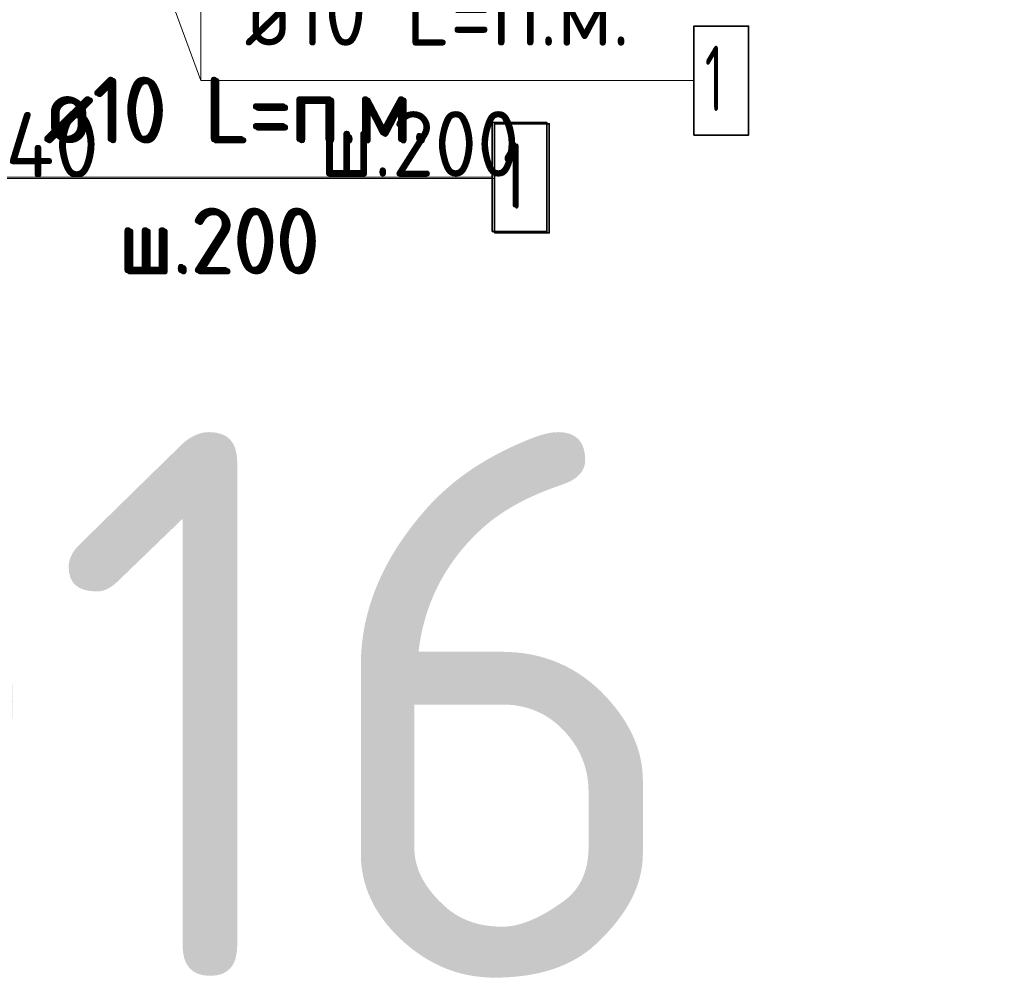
# Model space of a CAD drawing. Header units: metres. Extents: x -38 to 107, y -15 to 21.
# Tile 121 of 254: x 72.538 to 72.989, y 3.942 to 4.386. Entities that reach past the tile are written whole.
import ezdxf

# ---------------------------------------------------------------- set-up
doc = ezdxf.new("R2010")
doc.units = ezdxf.units.M
doc.header["$PDMODE"] = 65
doc.linetypes.add('______4', pattern=[0.135, 0.105, -0.03])
for name, color, linetype, lineweight in [('XR$3$Арм. стержнями нижней зоны', 180, 'Continuous', 35), ('XR$3$Размерная линия (1)', 7, 'Continuous', 13), ('XR$4$Арм. стержнями нижней зоны', 180, 'Continuous', 35), ('XR$5$Текст_ примечание', 7, 'Continuous', 13), ('XR$6$Арм. стержнями нижней зоны', 180, 'Continuous', 35)]:
    doc.layers.add(name, color=color, linetype=linetype, lineweight=lineweight)
doc.styles.add('ISOCPEUR', font='txt')
doc.dimstyles.new('DIMSTYLE_14', dxfattribs={"dimtxt": 0.03, "dimasz": 0.03, "dimexe": 0, "dimexo": 0, "dimgap": 0.015, "dimtad": 2, "dimdec": 0, "dimlfac": 1000, "dimrnd": 1, "dimzin": 12, "dimdsep": 46, "dimtxsty": 'ISOCPEUR', "dimblk1": 'ALL_ML_STRICH', "dimblk2": 'ALL_ML_STRICH', "dimsah": 1, "dimcen": 0, "dimclrd": 7, "dimclre": 256, "dimclrt": 7, "dimadec": 0, "dimazin": 0, "dimtfac": 1, "dimtdec": 0, "dimtix": 1, "dimtmove": 2, "dimatfit": 3, "dimfxl": 0, "dimtvp": 1.2, "dimtzin": 0, "dimlwd": 0, "dimlwe": -3, "dimarcsym": 0})

# ---------------------------------------------------------------- blocks, each defined once
blk = doc.blocks.new('ALL_ML_STRICH')
at = {"color": 0, "linetype": 'ByBlock', "lineweight": -2}
for p, q in [((0, -0.5), (0, 0.5)), ((-0.3, -0.3), (0.3, 0.3)), ((-1, 0), (0.5, 0))]:
    blk.add_line(p, q, dxfattribs=at)
blk = doc.blocks.new('*D90')
at = {"layer": 'DEFPOINTS', "color": 7, "linetype": 'Continuous', "lineweight": 13, "transparency": 33554687}
for p in [(72.47266, 4.42139), (72.51262, 4.38139), (72.47266, 4.30616)]:
    blk.add_point(p, dxfattribs=at)
at = {"layer": 'XR$3$Размерная линия (1)', "color": 9, "linetype": 'Continuous', "lineweight": -2, "true_color": 0xc7c7c7, "transparency": 33554687}
for p, q in [((72.47266, 4.40139), (72.47266, 4.30616)), ((72.51262, 4.36139), (72.51262, 4.30616))]:
    blk.add_line(p, q, dxfattribs=at)
at = {"layer": 'XR$3$Размерная линия (1)', "color": 7, "linetype": 'Continuous', "lineweight": -2, "transparency": 33554687}
blk.add_line((72.47266, 4.30616), (72.51262, 4.30616), dxfattribs=at)
at = {"layer": 'XR$3$Размерная линия (1)', "color": 7, "linetype": 'Continuous', "lineweight": 13, "transparency": 33554687, "xscale": 0.03, "yscale": 0.03, "zscale": 0.03, "rotation": 180}
blk.add_blockref('ALL_ML_STRICH', (72.47266, 4.30616), dxfattribs=at)
at = {"layer": 'XR$3$Размерная линия (1)', "color": 7, "linetype": 'Continuous', "lineweight": 13, "transparency": 33554687, "xscale": 0.03, "yscale": 0.03, "zscale": 0.03}
blk.add_blockref('ALL_ML_STRICH', (72.51262, 4.30616), dxfattribs=at)
at = {"layer": 'XR$3$Размерная линия (1)', "color": 7, "linetype": 'Continuous', "lineweight": 13, "transparency": 33554687, "insert": (72.55296, 4.32836), "char_height": 0.03, "width": 0.06, "attachment_point": 5, "style": 'ISOCPEUR'}
blk.add_mtext('\\A1;{40}', dxfattribs=at)

msp = doc.modelspace()

# ---------------------------------------------------------------- linework, layer by layer
at = {"color": 7, "linetype": '______4', "lineweight": 25, "transparency": 33554687}
msp.add_line((72.66181, 4.78139), (72.66181, 4.38139), dxfattribs=at)
at = {"color": 7, "linetype": 'Continuous', "lineweight": 13, "transparency": 33554687}
msp.add_line((72.56262, 4.51634), (72.62109, 4.35782), dxfattribs=at)
at = {"layer": 'XR$3$Арм. стержнями нижней зоны', "color": 7, "linetype": 'Continuous', "lineweight": 13, "transparency": 33554687}
for q in [(72.62109, 4.52639), (72.84709, 4.35782)]:
    msp.add_line((72.62109, 4.35782), q, dxfattribs=at)
at = {"layer": 'XR$3$Арм. стержнями нижней зоны', "color": 7, "linetype": 'Continuous', "lineweight": 35, "transparency": 33554687}
msp.add_lwpolyline([(72.84709, 4.33282), (72.87209, 4.33282), (72.87209, 4.38282), (72.84709, 4.38282), (72.84709, 4.33282)], dxfattribs=at)
at = {"layer": 'XR$4$Арм. стержнями нижней зоны', "color": 7, "linetype": 'Continuous', "lineweight": 13, "transparency": 33554687}
msp.add_line((72.52868, 4.31359), (72.75468, 4.31359), dxfattribs=at)
at = {"layer": 'XR$4$Арм. стержнями нижней зоны', "color": 7, "linetype": 'Continuous', "lineweight": 35, "transparency": 33554687}
msp.add_lwpolyline([(72.75468, 4.28859), (72.77968, 4.28859), (72.77968, 4.33859), (72.75468, 4.33859), (72.75468, 4.28859)], dxfattribs=at)
at = {"layer": 'XR$6$Арм. стержнями нижней зоны', "color": 7, "linetype": 'Continuous', "lineweight": 13, "transparency": 33554687}
msp.add_line((72.52973, 4.31301), (72.75573, 4.31301), dxfattribs=at)
at = {"layer": 'XR$6$Арм. стержнями нижней зоны', "color": 7, "linetype": 'Continuous', "lineweight": 35, "transparency": 33554687}
msp.add_lwpolyline([(72.75573, 4.28801), (72.78073, 4.28801), (72.78073, 4.33801), (72.75573, 4.33801), (72.75573, 4.28801)], dxfattribs=at)

# ---------------------------------------------------------------- texts
at = {"layer": 'XR$3$Арм. стержнями нижней зоны', "color": 7, "linetype": 'Continuous', "lineweight": 25, "transparency": 33554687, "char_height": 0.03, "attachment_point": 7, "style": 'ISOCPEUR'}
for s, insert, width in [('\\W0.94;ø10 L=п.м.', (72.64109, 4.37382), 0.1999831), ('\\W0.56;1', (72.85209, 4.34382), 0.0233333), ('\\W0.95;ш.200 ', (72.67559, 4.31382), 0.1311996)]:
    msp.add_mtext(s, dxfattribs=dict(at, insert=insert, width=width))
at = {"layer": 'XR$4$Арм. стержнями нижней зоны', "color": 7, "linetype": 'Continuous', "lineweight": 25, "transparency": 33554687, "char_height": 0.03, "attachment_point": 7, "style": 'ISOCPEUR'}
for s, insert, width in [('\\W0.94;ø10 L=п.м.', (72.54868, 4.32959), 0.1999832), ('\\W0.56;1', (72.75968, 4.29959), 0.0233333), ('\\W0.95;ш.200 ', (72.58318, 4.26959), 0.1311995)]:
    msp.add_mtext(s, dxfattribs=dict(at, insert=insert, width=width))
at = {"layer": 'XR$5$Текст_ примечание', "color": 7, "linetype": 'Continuous', "lineweight": 35, "transparency": 33554687, "insert": (70.35063, 3.94671), "char_height": 0.25, "width": 2.7437149, "attachment_point": 7, "style": 'ISOCPEUR'}
msp.add_mtext('\\W0.96;ГОСТ 34028-2016', dxfattribs=at)
at = {"layer": 'XR$6$Арм. стержнями нижней зоны', "color": 7, "linetype": 'Continuous', "lineweight": 25, "transparency": 33554687, "char_height": 0.03, "attachment_point": 7, "style": 'ISOCPEUR'}
for s, insert, width in [('\\W0.94;ø10 L=п.м.', (72.54973, 4.32901), 0.1999831), ('\\W0.56;1', (72.76073, 4.29901), 0.0233333), ('\\W0.95;ш.200 ', (72.58423, 4.26901), 0.1311996)]:
    msp.add_mtext(s, dxfattribs=dict(at, insert=insert, width=width))

# ---------------------------------------------------------------- dimensions: what is measured, and where the dimension line sits
at = {"layer": 'XR$3$Размерная линия (1)', "color": 7, "linetype": 'Continuous', "lineweight": 13, "transparency": 33554687}
dim = msp.add_linear_dim(base=(72.51262, 4.30616), p1=(72.47266, 4.40139), p2=(72.51262, 4.36139), dimstyle='DIMSTYLE_14', override={"dimpost": '<>', "dimclrd": 7, "dimclre": 9, "dimclrt": 7, "dimlwd": 0, "dimlwe": 65533}, dxfattribs=at)
dim.commit()
dim.dimension.update_dxf_attribs({"geometry": '*D90', "text_midpoint": (72.55296, 4.32836), "dimtype": 160})

doc.saveas('drawing.dxf')
